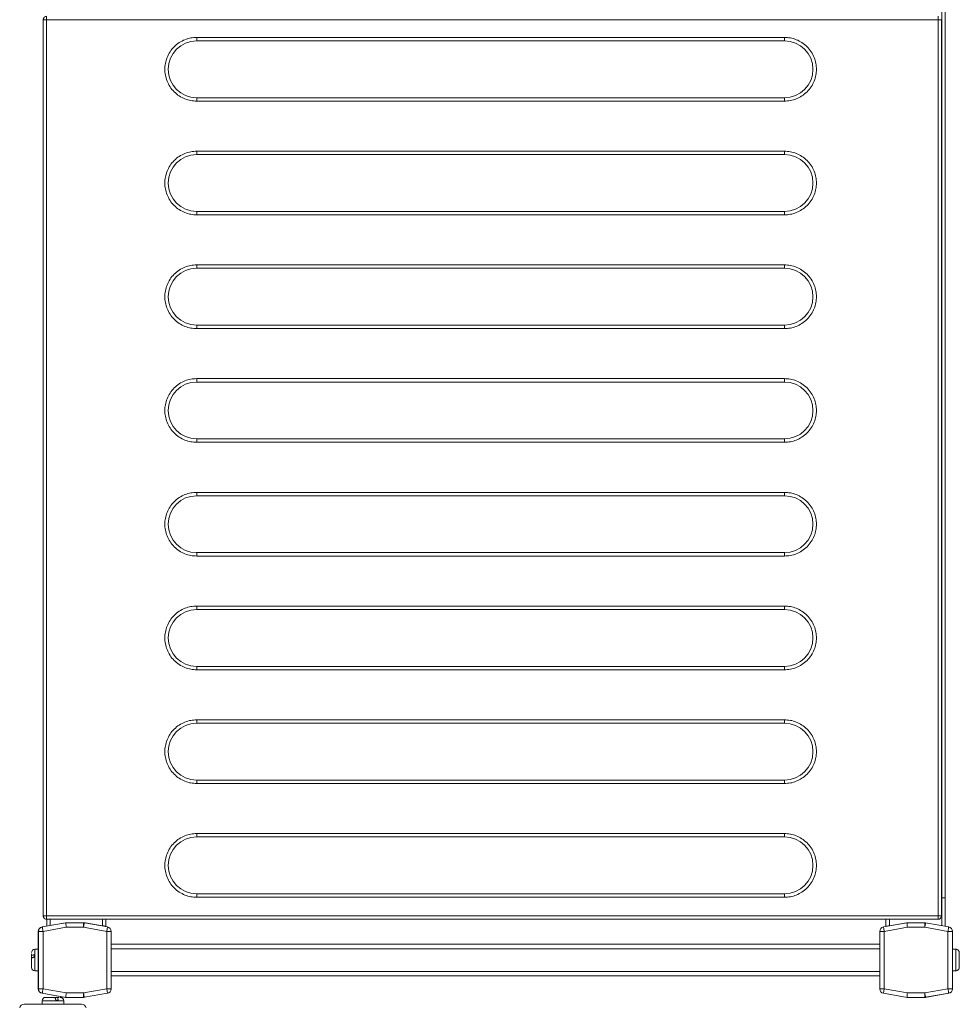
# Model space of a CAD drawing. Header units: centimetres. Extents: x 4120 to 19220, y -7417 to 180.
# Tile 97 of 223: x 11599 to 11641, y -4615 to -4572. Entities that reach past the tile are written whole.
import ezdxf

# ---------------------------------------------------------------- set-up
doc = ezdxf.new("R2010")
doc.units = ezdxf.units.CM
doc.layers.add('A_Wyposażenie', color=8, linetype='Continuous')

# ---------------------------------------------------------------- blocks, each defined once
blk = doc.blocks.new('wyposażenie blok')
at = {"layer": 'A_Wyposażenie', "color": 8, "lineweight": 15}
for p, q in [((322.392, -533.39), (322.392, -660.29)), ((322.542, -533.39), (322.542, -660.29)), ((283.032, -621.54), (283.032, -621.69)), ((322.232, -621.69), (322.232, -621.54)), ((282.882, -621.69), (282.882, -661.09)), ((282.884, -621.69), (282.882, -621.69)), ((283.032, -621.69), (282.884, -621.69)), ((322.232, -621.69), (283.032, -621.69)), ((283.032, -621.69), (283.032, -661.09)), ((322.232, -621.69), (322.338, -621.69)), ((322.232, -661.09), (322.232, -621.69)), ((322.338, -621.69), (322.382, -621.69)), ((322.382, -661.09), (322.382, -621.69)), ((289.632, -622.47), (315.482, -622.47)), ((289.632, -622.62), (289.632, -622.47)), ((315.482, -622.47), (315.482, -622.62)), ((289.632, -622.62), (315.482, -622.62)), ((315.482, -625.12), (289.632, -625.12)), ((289.632, -625.27), (289.632, -625.12)), ((315.482, -625.27), (289.632, -625.27)), ((315.482, -625.27), (315.482, -625.12)), ((289.632, -627.47), (315.482, -627.47)), ((289.632, -627.62), (289.632, -627.47)), ((289.632, -627.62), (315.482, -627.62)), ((315.482, -627.47), (315.482, -627.62)), ((315.482, -630.12), (289.632, -630.12)), ((289.632, -630.27), (289.632, -630.12)), ((315.482, -630.27), (315.482, -630.12)), ((315.482, -630.27), (289.632, -630.27)), ((289.632, -632.47), (315.482, -632.47)), ((289.632, -632.62), (289.632, -632.47)), ((289.632, -632.62), (315.482, -632.62)), ((315.482, -632.47), (315.482, -632.62)), ((315.482, -635.12), (289.632, -635.12)), ((289.632, -635.27), (289.632, -635.12)), ((315.482, -635.27), (289.632, -635.27)), ((315.482, -635.27), (315.482, -635.12)), ((289.632, -637.47), (315.482, -637.47)), ((289.632, -637.62), (289.632, -637.47)), ((289.632, -637.62), (315.482, -637.62)), ((315.482, -637.47), (315.482, -637.62)), ((315.482, -640.12), (289.632, -640.12)), ((289.632, -640.27), (289.632, -640.12)), ((315.482, -640.27), (315.482, -640.12)), ((315.482, -640.27), (289.632, -640.27)), ((289.632, -642.47), (315.482, -642.47)), ((289.632, -642.62), (289.632, -642.47)), ((289.632, -642.62), (315.482, -642.62)), ((315.482, -642.47), (315.482, -642.62)), ((315.482, -645.12), (289.632, -645.12)), ((289.632, -645.27), (289.632, -645.12)), ((315.482, -645.27), (289.632, -645.27)), ((315.482, -645.27), (315.482, -645.12)), ((289.632, -647.62), (289.632, -647.47)), ((289.632, -647.47), (315.482, -647.47)), ((315.482, -647.47), (315.482, -647.62)), ((289.632, -647.62), (315.482, -647.62)), ((315.482, -650.12), (289.632, -650.12)), ((289.632, -650.27), (289.632, -650.12)), ((315.482, -650.27), (315.482, -650.12)), ((315.482, -650.27), (289.632, -650.27)), ((289.632, -652.62), (289.632, -652.47)), ((289.632, -652.47), (315.482, -652.47)), ((289.632, -652.62), (315.482, -652.62)), ((315.482, -652.47), (315.482, -652.62)), ((315.482, -655.12), (289.632, -655.12)), ((289.632, -655.27), (289.632, -655.12)), ((315.482, -655.27), (289.632, -655.27)), ((315.482, -655.27), (315.482, -655.12)), ((289.632, -657.62), (289.632, -657.47)), ((289.632, -657.47), (315.482, -657.47)), ((315.482, -657.47), (315.482, -657.62)), ((289.632, -657.62), (315.482, -657.62)), ((315.482, -660.12), (289.632, -660.12)), ((289.632, -660.27), (289.632, -660.12)), ((315.482, -660.27), (315.482, -660.12)), ((315.482, -660.27), (289.632, -660.27)), ((322.382, -660.29), (322.392, -660.29)), ((322.392, -660.29), (322.392, -661.518)), ((322.392, -660.29), (322.542, -660.29)), ((322.542, -660.29), (322.542, -661.545)), ((283.867, -661.39), (282.832, -661.573)), ((283.875, -661.39), (282.841, -661.573)), ((282.882, -661.09), (282.884, -661.09)), ((282.884, -661.09), (283.032, -661.09)), ((283.032, -661.09), (283.032, -661.24)), ((283.032, -661.09), (322.232, -661.09)), ((283.032, -661.24), (322.232, -661.24)), ((283.042, -661.24), (283.042, -661.536)), ((283.192, -661.24), (283.192, -661.509)), ((283.875, -661.39), (283.867, -661.39)), ((284.658, -661.39), (283.875, -661.39)), ((284.667, -661.39), (284.658, -661.39)), ((284.658, -661.59), (284.658, -661.39)), ((284.668, -661.391), (284.667, -661.39)), ((284.667, -661.39), (284.742, -661.39)), ((285.71, -661.573), (284.693, -661.393)), ((284.742, -661.39), (285.492, -661.523)), ((285.492, -661.24), (285.492, -661.523)), ((285.642, -661.24), (285.642, -661.549)), ((320.867, -661.39), (319.832, -661.573)), ((319.942, -661.24), (319.942, -661.549)), ((320.092, -661.24), (320.092, -661.523)), ((320.092, -661.523), (320.842, -661.39)), ((320.842, -661.39), (320.867, -661.39)), ((321.649, -661.39), (320.867, -661.39)), ((321.649, -661.39), (321.667, -661.39)), ((321.649, -661.59), (321.649, -661.39)), ((321.667, -661.39), (321.684, -661.393)), ((322.701, -661.573), (321.684, -661.393)), ((322.338, -661.09), (322.232, -661.09)), ((322.232, -661.24), (322.232, -661.09)), ((322.382, -661.09), (322.338, -661.09)), ((282.667, -661.77), (282.667, -664.294)), ((282.875, -661.77), (282.675, -661.77)), ((282.675, -661.77), (282.675, -664.294)), ((283.893, -661.59), (282.875, -661.77)), ((282.875, -661.77), (282.875, -664.294)), ((284.658, -661.59), (283.893, -661.59)), ((285.675, -661.77), (284.658, -661.59)), ((285.875, -661.77), (285.675, -661.77)), ((285.675, -664.294), (285.675, -661.77)), ((285.875, -664.294), (285.875, -661.77)), ((319.867, -661.77), (319.667, -661.77)), ((319.667, -661.77), (319.667, -664.294)), ((320.884, -661.59), (319.867, -661.77)), ((319.867, -661.77), (319.867, -664.294)), ((321.649, -661.59), (320.884, -661.59)), ((322.667, -661.77), (321.649, -661.59)), ((322.867, -661.77), (322.667, -661.77)), ((322.667, -664.294), (322.667, -661.77)), ((322.867, -664.294), (322.867, -661.77)), ((282.517, -662.557), (282.517, -663.507)), ((282.667, -662.557), (282.517, -662.557)), ((285.875, -662.332), (319.667, -662.332)), ((285.875, -662.532), (319.667, -662.532)), ((323.017, -662.557), (322.867, -662.557)), ((323.017, -663.507), (323.017, -662.557)), ((323.047, -662.564), (323.047, -662.56)), ((282.367, -662.948), (282.367, -662.854)), ((282.487, -662.798), (282.487, -662.909)), ((282.517, -663.507), (282.667, -663.507)), ((285.875, -663.532), (319.667, -663.532)), ((322.867, -663.507), (323.017, -663.507)), ((323.047, -663.504), (323.047, -663.5)), ((285.875, -663.732), (319.667, -663.732)), ((282.675, -664.294), (282.875, -664.294)), ((282.875, -664.294), (283.893, -664.473)), ((284.658, -664.473), (285.675, -664.294)), ((285.675, -664.294), (285.875, -664.294)), ((319.667, -664.294), (319.867, -664.294)), ((319.867, -664.294), (320.884, -664.473)), ((321.649, -664.473), (322.667, -664.294)), ((322.667, -664.294), (322.867, -664.294)), ((282.832, -664.491), (283.867, -664.673)), ((283.784, -664.823), (282.834, -664.823)), ((282.834, -664.823), (282.834, -664.974)), ((282.841, -664.491), (283.875, -664.673)), ((283.393, -664.673), (283.486, -664.673)), ((283.543, -664.794), (283.432, -664.794)), ((283.784, -664.974), (283.784, -664.823)), ((283.867, -664.673), (284.667, -664.673)), ((283.875, -664.673), (284.658, -664.673)), ((283.893, -664.473), (284.658, -664.473)), ((284.658, -664.673), (284.658, -664.473)), ((284.667, -664.673), (284.668, -664.673)), ((284.693, -664.67), (285.71, -664.491)), ((320.867, -664.673), (319.832, -664.491)), ((319.832, -664.491), (320.867, -664.673)), ((321.667, -664.673), (320.867, -664.673)), ((320.867, -664.673), (321.649, -664.673)), ((320.884, -664.473), (321.649, -664.473)), ((321.649, -664.673), (321.649, -664.473)), ((322.701, -664.491), (321.667, -664.673)), ((321.684, -664.67), (322.701, -664.491)), ((284.571, -664.974), (282.046, -664.974))]:
    blk.add_line(p, q, dxfattribs=at)
at = {"layer": 'A_Wyposażenie', "color": 8, "lineweight": 15, "flags": 128}
for points in [[(283.893, -661.59), (283.89, -661.551), (283.886, -661.514), (283.883, -661.479), (283.881, -661.449), (283.878, -661.424), (283.877, -661.406), (283.876, -661.394), (283.875, -661.39)], [(284.693, -661.393), (284.692, -661.397), (284.69, -661.408), (284.687, -661.427), (284.682, -661.451), (284.677, -661.481), (284.671, -661.515), (284.665, -661.552), (284.658, -661.59)], [(320.884, -661.59), (320.881, -661.556), (320.878, -661.522), (320.875, -661.49), (320.873, -661.462), (320.871, -661.437), (320.869, -661.417), (320.868, -661.402), (320.867, -661.393), (320.867, -661.39)], [(321.684, -661.393), (321.683, -661.397), (321.681, -661.408), (321.678, -661.427), (321.674, -661.451), (321.668, -661.481), (321.662, -661.515), (321.656, -661.552), (321.649, -661.59)], [(282.841, -661.573), (282.841, -661.577), (282.843, -661.588), (282.847, -661.606), (282.851, -661.63), (282.856, -661.66), (282.862, -661.694), (282.869, -661.731), (282.875, -661.77)], [(285.492, -661.523), (285.518, -661.527), (285.543, -661.532), (285.567, -661.536), (285.588, -661.54), (285.607, -661.543), (285.622, -661.545), (285.633, -661.547), (285.639, -661.549), (285.642, -661.549)], [(285.675, -661.77), (285.682, -661.731), (285.689, -661.694), (285.695, -661.66), (285.7, -661.63), (285.704, -661.606), (285.708, -661.588), (285.709, -661.577), (285.71, -661.573)], [(319.832, -661.573), (319.833, -661.577), (319.835, -661.588), (319.838, -661.606), (319.842, -661.63), (319.847, -661.66), (319.853, -661.694), (319.86, -661.731), (319.867, -661.77)], [(319.942, -661.549), (319.945, -661.548), (319.953, -661.547), (319.967, -661.545), (319.986, -661.541), (320.008, -661.537), (320.034, -661.533), (320.062, -661.528), (320.092, -661.523)], [(322.667, -661.77), (322.673, -661.731), (322.68, -661.694), (322.686, -661.66), (322.691, -661.63), (322.696, -661.606), (322.699, -661.588), (322.701, -661.577), (322.701, -661.573)], [(282.875, -664.294), (282.869, -664.332), (282.862, -664.369), (282.856, -664.403), (282.851, -664.433), (282.847, -664.458), (282.843, -664.476), (282.841, -664.487), (282.841, -664.491)], [(285.71, -664.491), (285.709, -664.487), (285.708, -664.476), (285.704, -664.458), (285.7, -664.433), (285.695, -664.403), (285.689, -664.369), (285.682, -664.332), (285.675, -664.294)], [(319.867, -664.294), (319.86, -664.332), (319.853, -664.369), (319.847, -664.403), (319.842, -664.433), (319.838, -664.458), (319.835, -664.476), (319.833, -664.487), (319.832, -664.491)], [(322.701, -664.491), (322.701, -664.487), (322.699, -664.476), (322.696, -664.458), (322.691, -664.433), (322.686, -664.403), (322.68, -664.369), (322.673, -664.332), (322.667, -664.294)], [(283.875, -664.673), (283.876, -664.67), (283.876, -664.661), (283.878, -664.647), (283.88, -664.627), (283.882, -664.602), (283.884, -664.573), (283.887, -664.542), (283.89, -664.508), (283.893, -664.473)], [(284.658, -664.473), (284.665, -664.512), (284.671, -664.549), (284.677, -664.583), (284.682, -664.613), (284.687, -664.637), (284.69, -664.655), (284.692, -664.667), (284.693, -664.67)], [(320.867, -664.673), (320.867, -664.67), (320.868, -664.658), (320.87, -664.64), (320.872, -664.615), (320.874, -664.585), (320.877, -664.55), (320.881, -664.513), (320.884, -664.473)], [(321.649, -664.473), (321.656, -664.512), (321.662, -664.549), (321.668, -664.583), (321.674, -664.613), (321.678, -664.637), (321.681, -664.655), (321.683, -664.667), (321.684, -664.67)]]:
    blk.add_lwpolyline(points, dxfattribs=at)
at = {"layer": 'A_Wyposażenie', "color": 8, "lineweight": 15}
for centre, radius, start, end in [((289.632, -623.87), 1.25, 90, 270), ((315.482, -623.87), 1.25, 270, 90), ((289.632, -628.87), 1.25, 90, 270), ((315.482, -628.87), 1.25, 270, 90), ((289.632, -633.87), 1.25, 90, 270), ((315.482, -633.87), 1.25, 270, 90), ((289.632, -638.87), 1.25, 90, 270), ((315.482, -638.87), 1.25, 270, 90), ((289.632, -643.87), 1.25, 90, 270), ((315.482, -643.87), 1.25, 270, 90), ((289.632, -648.87), 1.25, 90, 270), ((315.482, -648.87), 1.25, 270, 90), ((289.632, -653.87), 1.25, 90, 270), ((315.482, -653.87), 1.25, 270, 90), ((289.632, -658.87), 1.25, 90, 270), ((315.482, -658.87), 1.25, 270, 90), ((284.658, -661.59), 0.2, 80, 90), ((321.649, -661.59), 0.2, 80, 90), ((322.232, -661.09), 0.15, 270, 0), ((282.867, -661.77), 0.2, 100, 180), ((282.875, -661.77), 0.2, 100, 180), ((285.675, -661.77), 0.2, 0, 80), ((319.867, -661.77), 0.2, 100, 180), ((322.667, -661.77), 0.2, 0, 80), ((282.517, -662.707), 0.15, 90, 180), ((323.017, -662.707), 0.15, 78.463, 90), ((282.517, -663.357), 0.15, 180, 270), ((323.017, -663.357), 0.15, 270, 281.537), ((282.867, -664.294), 0.2, 180, 260), ((282.875, -664.294), 0.2, 180, 260), ((285.675, -664.294), 0.2, 280, 0), ((319.867, -664.294), 0.2, 180, 260), ((319.867, -664.294), 0.2, 180, 260), ((322.667, -664.294), 0.2, 280, 0), ((322.667, -664.294), 0.2, 280, 0), ((282.984, -664.823), 0.15, 90, 180), ((283.634, -664.823), 0.15, 0, 90), ((284.658, -664.473), 0.2, 270, 280), ((321.649, -664.473), 0.2, 270, 280), ((282.046, -665.173), 0.2, 90, 170), ((284.571, -665.173), 0.2, 10, 90)]:
    blk.add_arc(centre, radius, start, end, dxfattribs=at)
for points, knots in [([(283.034, -621.54), (283.015, -621.542), (282.977, -621.546), (282.937, -621.574), (282.912, -621.604), (282.897, -621.63), (282.887, -621.66), (282.885, -621.68), (282.884, -621.69)], [0, 0, 0, 0, 0.238262, 0.485424, 0.612031, 0.739977, 0.869231, 1, 1, 1, 1]), ([(289.632, -625.27), (289.546, -625.266), (289.37, -625.256), (289.109, -625.179), (288.859, -625.049), (288.635, -624.867), (288.453, -624.643), (288.323, -624.393), (288.248, -624.132), (288.224, -623.87), (288.248, -623.609), (288.323, -623.348), (288.453, -623.097), (288.635, -622.873), (288.859, -622.691), (289.109, -622.562), (289.37, -622.484), (289.546, -622.475), (289.632, -622.47)], [0, 0, 0, 0, 0.058258, 0.120006, 0.18432, 0.25, 0.31568, 0.379994, 0.441742, 0.5, 0.558258, 0.620005, 0.68432, 0.75, 0.81568, 0.879994, 0.941742, 1, 1, 1, 1]), ([(315.482, -622.47), (315.567, -622.475), (315.743, -622.484), (316.004, -622.562), (316.255, -622.691), (316.479, -622.873), (316.661, -623.097), (316.791, -623.348), (316.866, -623.609), (316.89, -623.87), (316.866, -624.132), (316.791, -624.393), (316.661, -624.643), (316.479, -624.867), (316.255, -625.049), (316.004, -625.179), (315.743, -625.256), (315.567, -625.266), (315.482, -625.27)], [0, 0, 0, 0, 0.058258, 0.120005, 0.18432, 0.25, 0.315679, 0.379995, 0.441742, 0.5, 0.558258, 0.620006, 0.68432, 0.75, 0.81568, 0.879994, 0.941742, 1, 1, 1, 1]), ([(289.632, -630.27), (289.546, -630.266), (289.37, -630.256), (289.109, -630.179), (288.859, -630.049), (288.635, -629.867), (288.453, -629.643), (288.323, -629.392), (288.248, -629.132), (288.224, -628.87), (288.248, -628.609), (288.323, -628.348), (288.453, -628.097), (288.635, -627.873), (288.859, -627.691), (289.109, -627.562), (289.37, -627.484), (289.546, -627.475), (289.632, -627.47)], [0, 0, 0, 0, 0.058258, 0.120006, 0.18432, 0.25, 0.31568, 0.379994, 0.441742, 0.5, 0.558258, 0.620006, 0.68432, 0.75, 0.81568, 0.879994, 0.941742, 1, 1, 1, 1]), ([(315.482, -627.47), (315.567, -627.475), (315.743, -627.484), (316.004, -627.562), (316.255, -627.691), (316.479, -627.873), (316.661, -628.097), (316.791, -628.348), (316.866, -628.609), (316.89, -628.87), (316.866, -629.132), (316.791, -629.392), (316.661, -629.643), (316.479, -629.867), (316.255, -630.049), (316.004, -630.179), (315.743, -630.256), (315.567, -630.266), (315.482, -630.27)], [0, 0, 0, 0, 0.058258, 0.1200055, 0.1843201, 0.2499999, 0.3156797, 0.3799945, 0.4417421, 0.4999999, 0.558258, 0.6200056, 0.6843204, 0.7499999, 0.8156796, 0.8799944, 0.941742, 1, 1, 1, 1]), ([(289.632, -635.27), (289.546, -635.266), (289.37, -635.256), (289.109, -635.179), (288.859, -635.049), (288.635, -634.867), (288.453, -634.643), (288.323, -634.392), (288.248, -634.132), (288.224, -633.87), (288.248, -633.609), (288.323, -633.348), (288.453, -633.097), (288.635, -632.873), (288.859, -632.691), (289.109, -632.562), (289.37, -632.484), (289.546, -632.475), (289.632, -632.47)], [0, 0, 0, 0, 0.058258, 0.120006, 0.18432, 0.25, 0.31568, 0.379994, 0.441742, 0.5, 0.558258, 0.620006, 0.68432, 0.75, 0.81568, 0.879994, 0.941742, 1, 1, 1, 1]), ([(315.482, -632.47), (315.567, -632.475), (315.743, -632.484), (316.004, -632.562), (316.255, -632.691), (316.479, -632.873), (316.661, -633.097), (316.791, -633.348), (316.866, -633.609), (316.89, -633.87), (316.866, -634.132), (316.791, -634.392), (316.661, -634.643), (316.479, -634.867), (316.255, -635.049), (316.004, -635.179), (315.743, -635.256), (315.567, -635.266), (315.482, -635.27)], [0, 0, 0, 0, 0.058258, 0.1200055, 0.1843203, 0.2500001, 0.3156796, 0.3799944, 0.441742, 0.5000001, 0.5582579, 0.6200055, 0.6843203, 0.7499998, 0.8156796, 0.8799944, 0.941742, 1, 1, 1, 1]), ([(289.632, -640.27), (289.546, -640.266), (289.37, -640.256), (289.109, -640.179), (288.859, -640.049), (288.635, -639.867), (288.453, -639.643), (288.323, -639.393), (288.248, -639.132), (288.224, -638.87), (288.248, -638.609), (288.323, -638.348), (288.453, -638.097), (288.635, -637.873), (288.859, -637.691), (289.109, -637.562), (289.37, -637.484), (289.546, -637.475), (289.632, -637.47)], [0, 0, 0, 0, 0.058258, 0.120006, 0.18432, 0.25, 0.31568, 0.379994, 0.441742, 0.5, 0.558258, 0.620006, 0.68432, 0.75, 0.81568, 0.879994, 0.941742, 1, 1, 1, 1]), ([(315.482, -637.47), (315.567, -637.475), (315.743, -637.484), (316.004, -637.562), (316.255, -637.691), (316.479, -637.873), (316.661, -638.097), (316.791, -638.348), (316.866, -638.609), (316.89, -638.87), (316.866, -639.132), (316.791, -639.393), (316.661, -639.643), (316.479, -639.867), (316.255, -640.049), (316.004, -640.179), (315.743, -640.256), (315.567, -640.266), (315.482, -640.27)], [0, 0, 0, 0, 0.058258, 0.120005, 0.18432, 0.25, 0.31568, 0.379994, 0.441742, 0.5, 0.558258, 0.620006, 0.684321, 0.75, 0.81568, 0.879994, 0.941742, 1, 1, 1, 1]), ([(289.632, -645.27), (289.546, -645.266), (289.37, -645.256), (289.109, -645.179), (288.859, -645.049), (288.635, -644.867), (288.453, -644.643), (288.323, -644.392), (288.248, -644.132), (288.224, -643.87), (288.248, -643.609), (288.323, -643.348), (288.453, -643.097), (288.635, -642.873), (288.859, -642.691), (289.109, -642.562), (289.37, -642.484), (289.546, -642.475), (289.632, -642.47)], [0, 0, 0, 0, 0.058258, 0.120006, 0.18432, 0.25, 0.31568, 0.379994, 0.441742, 0.5, 0.558258, 0.620006, 0.68432, 0.75, 0.81568, 0.879994, 0.941742, 1, 1, 1, 1]), ([(315.482, -642.47), (315.567, -642.475), (315.743, -642.484), (316.004, -642.562), (316.255, -642.691), (316.479, -642.873), (316.661, -643.097), (316.791, -643.348), (316.866, -643.609), (316.89, -643.87), (316.866, -644.132), (316.791, -644.392), (316.661, -644.643), (316.479, -644.867), (316.255, -645.049), (316.004, -645.179), (315.743, -645.256), (315.567, -645.266), (315.482, -645.27)], [0, 0, 0, 0, 0.058258, 0.120006, 0.18432, 0.25, 0.31568, 0.379994, 0.441742, 0.5, 0.558258, 0.620006, 0.684321, 0.75, 0.81568, 0.879994, 0.941742, 1, 1, 1, 1]), ([(289.632, -650.27), (289.546, -650.266), (289.37, -650.256), (289.109, -650.179), (288.859, -650.049), (288.635, -649.867), (288.453, -649.643), (288.323, -649.392), (288.248, -649.132), (288.224, -648.87), (288.248, -648.609), (288.323, -648.348), (288.453, -648.097), (288.635, -647.873), (288.859, -647.691), (289.109, -647.562), (289.37, -647.484), (289.546, -647.475), (289.632, -647.47)], [0, 0, 0, 0, 0.058258, 0.120006, 0.18432, 0.25, 0.31568, 0.379994, 0.441742, 0.5, 0.558258, 0.620006, 0.68432, 0.75, 0.81568, 0.879994, 0.941742, 1, 1, 1, 1]), ([(315.482, -647.47), (315.567, -647.475), (315.743, -647.484), (316.004, -647.562), (316.255, -647.691), (316.479, -647.873), (316.661, -648.097), (316.791, -648.348), (316.866, -648.609), (316.89, -648.87), (316.866, -649.132), (316.791, -649.392), (316.661, -649.643), (316.479, -649.867), (316.255, -650.049), (316.004, -650.179), (315.743, -650.256), (315.567, -650.266), (315.482, -650.27)], [0, 0, 0, 0, 0.058258, 0.120006, 0.18432, 0.25, 0.31568, 0.379994, 0.441742, 0.5, 0.558258, 0.620006, 0.68432, 0.75, 0.81568, 0.879994, 0.941742, 1, 1, 1, 1]), ([(289.632, -655.27), (289.546, -655.266), (289.37, -655.256), (289.109, -655.179), (288.859, -655.049), (288.635, -654.867), (288.453, -654.643), (288.323, -654.392), (288.248, -654.132), (288.224, -653.87), (288.248, -653.609), (288.323, -653.348), (288.453, -653.097), (288.635, -652.873), (288.859, -652.691), (289.109, -652.562), (289.37, -652.484), (289.546, -652.475), (289.632, -652.47)], [0, 0, 0, 0, 0.058258, 0.120006, 0.18432, 0.25, 0.31568, 0.379994, 0.441742, 0.5, 0.558258, 0.620006, 0.68432, 0.75, 0.81568, 0.879994, 0.941742, 1, 1, 1, 1]), ([(315.482, -652.47), (315.567, -652.475), (315.743, -652.484), (316.004, -652.562), (316.255, -652.691), (316.479, -652.873), (316.661, -653.097), (316.791, -653.348), (316.866, -653.609), (316.89, -653.87), (316.866, -654.132), (316.791, -654.392), (316.661, -654.643), (316.479, -654.867), (316.255, -655.049), (316.004, -655.179), (315.743, -655.256), (315.567, -655.266), (315.482, -655.27)], [0, 0, 0, 0, 0.058258, 0.120006, 0.18432, 0.25, 0.31568, 0.379994, 0.441742, 0.5, 0.558258, 0.620006, 0.68432, 0.75, 0.81568, 0.879994, 0.941742, 1, 1, 1, 1]), ([(289.632, -660.27), (289.546, -660.266), (289.37, -660.256), (289.109, -660.179), (288.859, -660.049), (288.635, -659.867), (288.453, -659.643), (288.323, -659.392), (288.248, -659.132), (288.224, -658.87), (288.248, -658.609), (288.323, -658.348), (288.453, -658.097), (288.635, -657.873), (288.859, -657.691), (289.109, -657.562), (289.37, -657.484), (289.546, -657.475), (289.632, -657.47)], [0, 0, 0, 0, 0.058258, 0.120006, 0.18432, 0.25, 0.31568, 0.379994, 0.441742, 0.5, 0.558258, 0.620006, 0.68432, 0.75, 0.81568, 0.879994, 0.941742, 1, 1, 1, 1]), ([(315.482, -657.47), (315.567, -657.475), (315.743, -657.484), (316.004, -657.562), (316.255, -657.691), (316.479, -657.873), (316.661, -658.097), (316.791, -658.348), (316.866, -658.609), (316.89, -658.87), (316.866, -659.132), (316.791, -659.392), (316.661, -659.643), (316.479, -659.867), (316.255, -660.049), (316.004, -660.179), (315.743, -660.256), (315.567, -660.266), (315.482, -660.27)], [0, 0, 0, 0, 0.058258, 0.120006, 0.18432, 0.25, 0.31568, 0.379994, 0.441742, 0.5, 0.558258, 0.620006, 0.68432, 0.75, 0.81568, 0.879994, 0.941742, 1, 1, 1, 1]), ([(282.884, -661.09), (282.885, -661.101), (282.887, -661.121), (282.897, -661.15), (282.912, -661.177), (282.937, -661.207), (282.977, -661.235), (283.015, -661.238), (283.034, -661.24)], [0, 0, 0, 0, 0.130769, 0.260026, 0.387968, 0.514575, 0.761736, 1, 1, 1, 1]), ([(323.167, -662.712), (323.165, -662.695), (323.162, -662.661), (323.135, -662.615), (323.096, -662.579), (323.063, -662.569), (323.047, -662.564)], [0, 0, 0, 0, 0.250219, 0.500551, 0.74815, 1, 1, 1, 1]), ([(323.167, -663.351), (323.167, -663.341), (323.167, -663.32), (323.167, -663.243), (323.167, -663.143), (323.167, -663.032), (323.167, -662.92), (323.167, -662.82), (323.167, -662.744), (323.167, -662.723), (323.167, -662.712)], [0, 0, 0, 0, 0.121175, 0.250001, 0.378823, 0.5, 0.621177, 0.749999, 0.878825, 1, 1, 1, 1]), ([(282.367, -662.752), (282.367, -662.759), (282.367, -662.781), (282.367, -662.824), (282.367, -662.854)], [0, 0, 0, 0, 0.31192, 1, 1, 1, 1]), ([(282.367, -662.854), (282.368, -662.848), (282.372, -662.835), (282.398, -662.817), (282.437, -662.804), (282.47, -662.8), (282.487, -662.798)], [0, 0, 0, 0, 0.250222, 0.500532, 0.748158, 1, 1, 1, 1]), ([(282.487, -662.909), (282.471, -662.911), (282.438, -662.914), (282.4, -662.927), (282.372, -662.945), (282.369, -662.958), (282.367, -662.965)], [0, 0, 0, 0, 0.243636, 0.487267, 0.73198, 1, 1, 1, 1]), ([(282.367, -662.965), (282.367, -663.002), (282.367, -663.077), (282.367, -663.187), (282.367, -663.279), (282.367, -663.336), (282.367, -663.361), (282.367, -663.355), (282.367, -663.354)], [0, 0, 0, 0, 0.188945, 0.389816, 0.590684, 0.779625, 0.968579, 1, 1, 1, 1]), ([(323.047, -663.5), (323.063, -663.495), (323.095, -663.485), (323.133, -663.451), (323.161, -663.405), (323.165, -663.37), (323.167, -663.351)], [0, 0, 0, 0, 0.243643, 0.487245, 0.731956, 1, 1, 1, 1]), ([(283.375, -664.673), (283.339, -664.673), (283.264, -664.673), (283.154, -664.673), (283.062, -664.673), (283.005, -664.673), (282.979, -664.673), (282.985, -664.673), (282.986, -664.673)], [0, 0, 0, 0, 0.188945, 0.389816, 0.590684, 0.779625, 0.968579, 1, 1, 1, 1]), ([(283.432, -664.794), (283.43, -664.777), (283.426, -664.745), (283.413, -664.707), (283.396, -664.679), (283.382, -664.675), (283.375, -664.673)], [0, 0, 0, 0, 0.243636, 0.487267, 0.73198, 1, 1, 1, 1]), ([(283.486, -664.673), (283.493, -664.675), (283.506, -664.679), (283.523, -664.705), (283.537, -664.744), (283.541, -664.777), (283.543, -664.794)], [0, 0, 0, 0, 0.250222, 0.500532, 0.748158, 1, 1, 1, 1]), ([(283.589, -664.673), (283.582, -664.673), (283.56, -664.673), (283.516, -664.673), (283.486, -664.673)], [0, 0, 0, 0, 0.31192, 1, 1, 1, 1])]:
    blk.add_open_spline(points, degree=3, knots=knots, dxfattribs=at)

msp = doc.modelspace()

# ---------------------------------------------------------------- block references
at = {"layer": 'A_Wyposażenie'}
msp.add_blockref('wyposażenie blok', (11317.575, -3950.23), dxfattribs=at)

doc.saveas('drawing.dxf')
